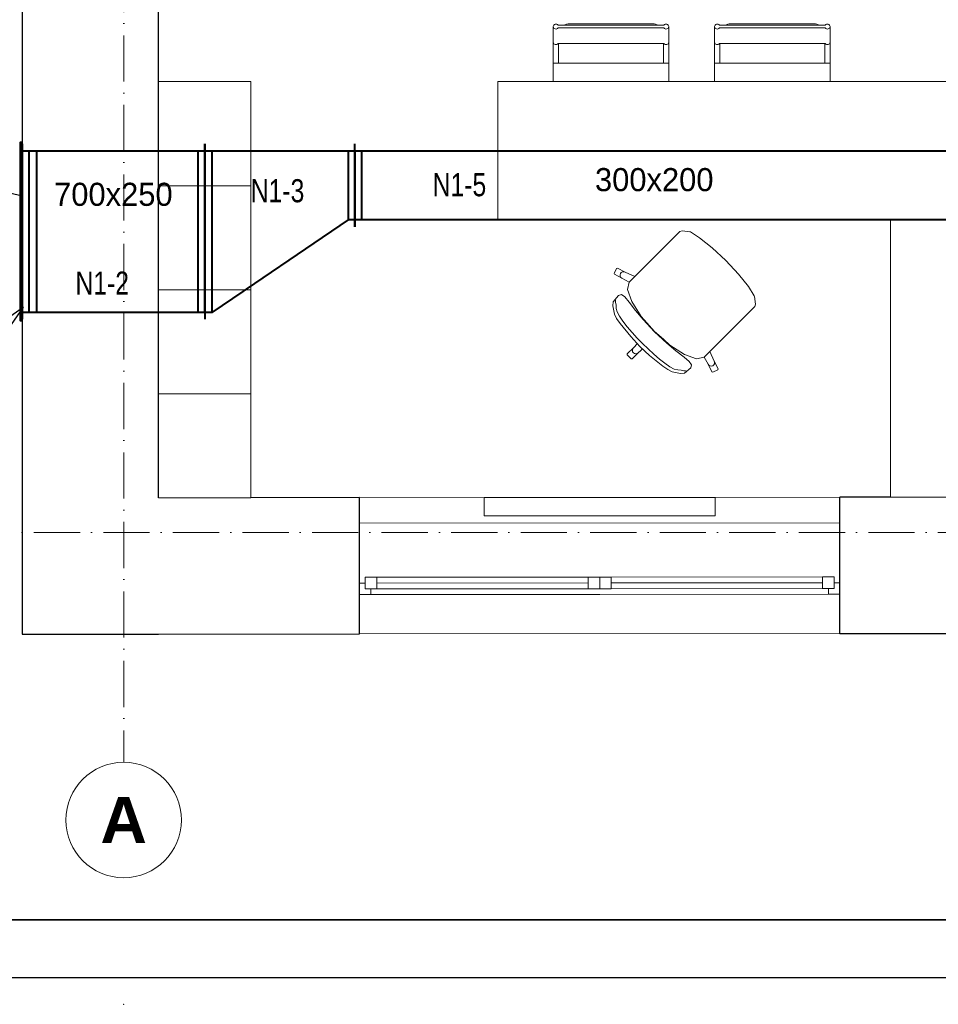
# Model space of a CAD drawing. Header units: millimetres. Extents: x 1700 to 4670, y 990 to 3874.
# Tile 2 of 110: x 2025 to 2422, y 990 to 1416. Entities that reach past the tile are written whole.
import ezdxf
from ezdxf.enums import TextEntityAlignment as Align

# ---------------------------------------------------------------- set-up
doc = ezdxf.new("R2010")
doc.units = ezdxf.units.MM
for name, pattern in [('CENTER', [0.55, 0.37, -0.06, 0.06, -0.06]), ('Kropki i Kreski', [300, 200, -50, 0, -50]), ('Przerywana gęsta', [180, 120, -60]), ('Wipeout_Contour', [1000, 0, -1000])]:
    doc.linetypes.add(name, pattern=pattern)
doc.layers.get('0').update_dxf_attribs({"lineweight": 0})
for name, color, linetype, lineweight in [('CP_FRAME', 7, 'Continuous', 35), ('Nowe_320-W Umeblowanie_Nr_pióra__15', 7, 'Continuous', 15), ('Nowe_320-W Umeblowanie_Nr_pióra__4', 252, 'Continuous', 13), ('Nowe_410-K Osie_Nr_pióra__18', 9, 'Continuous', 13), ('Nowe_420-K Ściany_Nr_pióra__27', 7, 'Continuous', 25), ('Nowe_Okna Archicada_Nr_pióra__23', 7, 'Continuous', 15), ('Nowe_Okna Archicada_Nr_pióra__27', 7, 'Continuous', 25), ('Nowe_Okna Archicada_Nr_pióra__3', 7, 'Continuous', 13), ('WEN_N1-_ZLICZAC', 170, 'Continuous', 40)]:
    doc.layers.add(name, color=color, linetype=linetype, lineweight=lineweight)
for name, color, linetype in [('CP_LINENORM', 253, 'Continuous'), ('Nowe_210-A Pomieszczenia', 7, 'Continuous'), ('Nowe_320-W Umeblowanie', 252, 'Continuous'), ('Nowe_420-K Ściany', 7, 'Continuous'), ('Nowe_Okna Archicada', 7, 'Continuous'), ('opisy mt', 7, 'Continuous'), ('WEN_N1-_ATRYBUT', 7, 'Continuous'), ('WEN_N1-_OSIE', 2, 'CENTER')]:
    doc.layers.add(name, color=color, linetype=linetype)
doc.styles.add('STYL_AUTOMATYCZNY_2', font='arialbd.ttf')
doc.styles.add('STYL_WENTYLE', font='txt', dxfattribs={"width": 0.8})

# ---------------------------------------------------------------- blocks, each defined once
blk = doc.blocks.new('CSQ_250X700_11')
blk.add_lwpolyline([(0, 385), (0, -385), (8, -385), (8, 385)], close=True)
blk.add_lwpolyline([(0, -350), (-62, -350), (-62, 350), (0, 350)])
for p in [(0, 0), (70, 0)]:
    blk.add_point(p)
at = {"layer": 'WEN_N1-_ATRYBUT', "style": 'STYL_WENTYLE', "width": 0.8, "flags": 8}
blk.add_attdef('WENTYLE', text='', height=100, dxfattribs=at).set_placement((35, 70), align=Align.BOTTOM_LEFT)
blk = doc.blocks.new('QD-250X700CNN1-_791-10903191_14')
for p, q in [((0, -380), (0, 380)), ((30, -350), (30, 350)), ((761.1, -350), (761.1, 350)), ((791.1, -380), (791.1, 380))]:
    blk.add_line(p, q)
blk.add_lwpolyline([(0, 350), (791.1, 350), (791.1, -350), (0, -350)], close=True)
for p in [(0, 0), (791.1, 0)]:
    blk.add_point(p)
at = {"layer": 'WEN_N1-_ATRYBUT', "style": 'STYL_WENTYLE', "width": 0.8, "flags": 8}
blk.add_attdef('WENTYLE', text='', height=100, dxfattribs=at).set_placement((395.6, 0), align=Align.BOTTOM_LEFT)
at = {"layer": 'WEN_N1-_OSIE', "style": 'STYL_WENTYLE', "width": 0.8, "flags": 8}
blk.add_attdef('FI_KANALU', text='', height=40, dxfattribs=at).set_placement((395.6, 0), align=Align.MIDDLE_CENTER)
blk = doc.blocks.new('QD-200X300CNN1-_5560-9054006_14')
for p, q in [((0, -180), (0, 180)), ((30, -150), (30, 150))]:
    blk.add_line(p, q)
blk.add_lwpolyline([(0, 150), (5560.9, 150), (5560.9, -150), (0, -150)], close=True)
blk.add_point((0, 0))
at = {"layer": 'WEN_N1-_ATRYBUT', "style": 'STYL_WENTYLE', "width": 0.8, "flags": 8}
blk.add_attdef('WENTYLE', text='', height=100, dxfattribs=at).set_placement((2780.5, 0), align=Align.BOTTOM_LEFT)
at = {"layer": 'WEN_N1-_OSIE', "style": 'STYL_WENTYLE', "width": 0.8, "flags": 8}
blk.add_attdef('FI_KANALU', text='', height=40, dxfattribs=at).set_placement((2780.5, 0), align=Align.MIDDLE_CENTER)
blk = doc.blocks.new('QPR2V25723473365CNN1-_11')
for p, q in [((0, 350), (0, 380)), ((30, 350), (30, -350)), ((620, 350), (620, 50)), ((650, 350), (650, 380)), ((650, 50), (650, 20)), ((0, -350), (0, -380))]:
    blk.add_line(p, q)
blk.add_lwpolyline([(0, 350), (30, 350), (620, 350), (650, 350), (650, 50), (620, 50), (30, -350), (0, -350)], close=True)
for p in [(650, 200), (0, 0)]:
    blk.add_point(p)
at = {"layer": 'WEN_N1-_ATRYBUT', "style": 'STYL_WENTYLE', "width": 0.8, "flags": 8}
blk.add_attdef('WENTYLE', text='', height=100, dxfattribs=at).set_placement((325, 650), align=Align.BOTTOM_LEFT)
blk = doc.blocks.new('A2_POZIOM')
at = {"linetype": 'Continuous'}
blk.add_lwpolyline([(-569, 0), (0, 0), (0, 410), (-569, 410)], close=True, dxfattribs=at)
at = {"layer": 'CP_LINENORM', "linetype": 'Continuous'}
blk.add_lwpolyline([(-589, -5), (5, -5), (5, 415), (-589, 415)], close=True, dxfattribs=at)

msp = doc.modelspace()

# ---------------------------------------------------------------- linework, layer by layer
at = {"layer": 'Nowe_210-A Pomieszczenia', "color": 252, "linetype": 'Continuous', "lineweight": 0, "flags": 128}
msp.add_lwpolyline([(2451.79, 1209.17), (2451.79, 1659.17), (2084.79, 1658.91), (2084.79, 1658.91), (2084.79, 1208.91)], close=True, dxfattribs=at)
at = {"layer": 'Nowe_410-K Osie_Nr_pióra__18', "color": 9, "linetype": 'Continuous', "lineweight": 13}
msp.add_circle((2069.79, 1069.35), 25, dxfattribs=at)
at = {"layer": 'Nowe_410-K Osie_Nr_pióra__18', "color": 9, "linetype": 'Kropki i Kreski', "lineweight": 13, "ltscale": 0.1}
msp.add_point((2069.79, 989.55), dxfattribs=at)
msp.add_point((2069.79, 989.55), dxfattribs=at)
at = {"layer": 'opisy mt', "color": 7}
msp.add_line((1943.23, 1358.89), (2025.84, 1339.72), dxfattribs=at)
at = {"layer": 'WEN_N1-_ATRYBUT'}
msp.add_lwpolyline([(2020.12, 1285.05), (2021.25, 1283.92), (2026.48, 1291.42), (2018.99, 1286.18), (2020.12, 1285.05), (1985.82, 1250.76), (1953.82, 1250.76)], dxfattribs=at)

# ---------------------------------------------------------------- block references
at = {"layer": 'WEN_N1-_ZLICZAC'}
ref = msp.add_blockref('CSQ_250X700_11', (2025.79, 1324.22), dxfattribs=dict(at, xscale=0.1, yscale=0.1, zscale=0.1, rotation=180))
ref.add_attrib('WENTYLE', 'N1-1', dxfattribs={"layer": 'WEN_N1-_ATRYBUT', "height": 10, "style": 'STYL_WENTYLE', "width": 0.8, "flags": 8}).set_placement((1955.82, 1250.76), align=Align.BOTTOM_LEFT)

# ---------------------------------------------------------------- texts
at = {"layer": 'Nowe_410-K Osie_Nr_pióra__18', "color": 9, "lineweight": 13, "style": 'STYL_AUTOMATYCZNY_2'}
msp.add_attdef('A', text='A', height=20, dxfattribs=at).set_placement((2069.79, 1079.35), align=Align.TOP_CENTER)

# ---------------------------------------------------------------- next in the draw order: wipeouts: each hides what was drawn before it
at = {"color": 252, "linetype": 'Wipeout_Contour', "lineweight": 0, "ltscale": 116733.995289}
msp.add_wipeout([(2305.74, 1367.54), (2305.74, 1397.15), (2303.46, 1397.15), (2258.01, 1397.15), (2255.74, 1397.15), (2255.74, 1367.54), (2258.01, 1367.54), (2303.46, 1367.54)], dxfattribs=at).dxf.layer = 'Nowe_320-W Umeblowanie'
at = {"color": 252, "linetype": 'Wipeout_Contour', "lineweight": 0, "ltscale": 117826.611766}
msp.add_wipeout([(2375.55, 1367.54), (2375.55, 1397.15), (2373.27, 1397.15), (2327.82, 1397.15), (2325.55, 1397.15), (2325.55, 1367.54), (2327.82, 1367.54), (2373.27, 1367.54)], dxfattribs=at).dxf.layer = 'Nowe_320-W Umeblowanie'
at = {"color": 252, "linetype": 'Wipeout_Contour', "lineweight": 0, "ltscale": 454541.434777}
msp.add_wipeout([(2338.21, 1287.06), (2340.76, 1289.61), (2342.95, 1291.81), (2343.24, 1292.74), (2342.84, 1296.13), (2342.75, 1296.34), (2340.26, 1300.35), (2335.9, 1305.71), (2335.84, 1305.8), (2330.35, 1311.63), (2288.63, 1269.91), (2289.49, 1269.06), (2289.91, 1269.06), (2292.52, 1271.66), (2296.17, 1275.06), (2298.54, 1272.7), (2300.65, 1274.82), (2303.39, 1277.55), (2306.2, 1275.07), (2312.59, 1270.94), (2317.78, 1269.11), (2320.98, 1269.85), (2322.71, 1266.75), (2324.41, 1263.44), (2324.81, 1263.31), (2326.95, 1264.39), (2327.08, 1264.79), (2325.38, 1268.1), (2323.42, 1272.28)], dxfattribs=at).dxf.layer = 'Nowe_320-W Umeblowanie'
at = {"color": 252, "linetype": 'Wipeout_Contour', "lineweight": 0, "ltscale": 65354.293331}
msp.add_wipeout([(2325.76, 1201.08), (2325.76, 1209.08), (2225.76, 1209.08), (2225.76, 1201.08)], dxfattribs=at).dxf.layer = 'Nowe_320-W Umeblowanie'
at = {"color": 252, "linetype": 'Wipeout_Contour', "lineweight": 0, "ltscale": 49514.989049}
msp.add_wipeout([(2084.79, 1208.91), (2025.79, 1149.87), (2084.79, 1149.91)], dxfattribs=at).dxf.layer = 'Nowe_420-K Ściany'
at = {"color": 252, "linetype": 'Wipeout_Contour', "lineweight": 0, "ltscale": 67615.918541}
msp.add_wipeout([(2379.79, 1209.12), (2379.83, 1150.12), (2491.83, 1150.2), (2491.79, 1209.2)], dxfattribs=at).dxf.layer = 'Nowe_420-K Ściany'

# ---------------------------------------------------------------- next in the draw order: linework, layer by layer
at = {"layer": 'Nowe_320-W Umeblowanie_Nr_pióra__15', "color": 252, "linetype": 'Przerywana gęsta', "lineweight": 15}
for p, q in [((2225.76, 1201.08), (2225.76, 1209.08)), ((2225.76, 1209.08), (2325.76, 1209.08)), ((2325.76, 1209.08), (2325.76, 1201.08)), ((2325.76, 1201.08), (2225.76, 1201.08))]:
    msp.add_line(p, q, dxfattribs=at)
at = {"layer": 'Nowe_320-W Umeblowanie_Nr_pióra__4', "color": 252, "linetype": 'Continuous', "lineweight": 13}
for p, q in [((2335.84, 1305.8), (2335.9, 1305.71)), ((2335.9, 1305.71), (2340.26, 1300.35)), ((2340.26, 1300.35), (2342.75, 1296.34)), ((2342.75, 1296.34), (2342.84, 1296.13)), ((2342.84, 1296.13), (2343.24, 1292.74)), ((2343.24, 1292.74), (2342.95, 1291.81)), ((2340.76, 1289.61), (2338.21, 1287.06)), ((2342.95, 1291.81), (2340.76, 1289.61)), ((2323.07, 1266.29), (2322.71, 1266.75)), ((2324.41, 1263.44), (2322.71, 1266.75)), ((2325.19, 1266.44), (2324.73, 1266.08)), ((2325.48, 1266.95), (2325.19, 1266.44)), ((2325.54, 1267.54), (2325.48, 1266.95)), ((2323.59, 1266), (2323.07, 1266.29)), ((2324.17, 1265.93), (2323.59, 1266)), ((2324.73, 1266.08), (2324.17, 1265.93)), ((2324.81, 1263.31), (2324.41, 1263.44)), ((2326.95, 1264.39), (2324.81, 1263.31)), ((2327.08, 1264.79), (2326.95, 1264.39))]:
    msp.add_line(p, q, dxfattribs=at)
at = {"layer": 'Nowe_320-W Umeblowanie_Nr_pióra__4', "color": 252, "linetype": 'Continuous', "lineweight": 13, "flags": 128}
for points in [[(2305.74, 1367.54), (2305.74, 1397.15), (2303.46, 1397.15), (2258.01, 1397.15), (2255.74, 1397.15), (2255.74, 1367.54), (2258.01, 1367.54), (2303.46, 1367.54)], [(2375.55, 1367.54), (2375.55, 1397.15), (2373.27, 1397.15), (2327.82, 1397.15), (2325.55, 1397.15), (2325.55, 1367.54), (2327.82, 1367.54), (2373.27, 1367.54)]]:
    msp.add_lwpolyline(points, close=True, dxfattribs=at)
at = {"layer": 'Nowe_420-K Ściany_Nr_pióra__27', "color": 252, "linetype": 'Continuous', "lineweight": 25, "flags": 128}
msp.add_lwpolyline([(2451.79, 1209.17), (2379.79, 1209.12)], dxfattribs=at)

# ---------------------------------------------------------------- next in the draw order: wipeouts: each hides what was drawn before it
at = {"color": 252, "linetype": 'Wipeout_Contour', "lineweight": 0, "ltscale": 447113.153577}
msp.add_wipeout([(2305.78, 1319.49), (2291, 1304.7), (2286.82, 1306.66), (2283.51, 1308.36), (2283.11, 1308.23), (2282.03, 1306.09), (2282.16, 1305.69), (2285.47, 1303.99), (2288.57, 1302.26), (2287.83, 1299.06), (2289.66, 1293.87), (2293.8, 1287.48), (2296.27, 1284.67), (2293.54, 1281.93), (2291.42, 1279.82), (2293.78, 1277.45), (2290.39, 1273.8), (2287.78, 1271.19), (2287.78, 1270.77), (2288.63, 1269.91), (2330.35, 1311.63), (2324.52, 1317.12), (2324.44, 1317.18), (2319.07, 1321.54), (2315.06, 1324.03), (2314.85, 1324.12), (2311.46, 1324.52), (2310.53, 1324.23), (2308.34, 1322.04)], dxfattribs=at).dxf.layer = 'Nowe_320-W Umeblowanie'
at = {"color": 252, "linetype": 'Wipeout_Contour', "lineweight": 0, "ltscale": 48915.065234}
msp.add_wipeout([(2084.79, 1208.91), (2025.79, 1208.87), (2025.79, 1149.87)], dxfattribs=at).dxf.layer = 'Nowe_420-K Ściany'

# ---------------------------------------------------------------- next in the draw order: linework, layer by layer
at = {"layer": 'Nowe_320-W Umeblowanie_Nr_pióra__4', "color": 252, "linetype": 'Continuous', "lineweight": 13}
for p, q in [((2308.34, 1322.04), (2305.78, 1319.49)), ((2310.53, 1324.23), (2308.34, 1322.04)), ((2311.46, 1324.52), (2310.53, 1324.23)), ((2314.85, 1324.12), (2311.46, 1324.52)), ((2315.06, 1324.03), (2314.85, 1324.12)), ((2319.07, 1321.54), (2315.06, 1324.03)), ((2305.78, 1319.49), (2291, 1304.7)), ((2324.44, 1317.18), (2319.07, 1321.54)), ((2324.52, 1317.12), (2324.44, 1317.18)), ((2330.35, 1311.63), (2324.52, 1317.12)), ((2330.35, 1311.63), (2335.84, 1305.8)), ((2283.11, 1308.23), (2282.03, 1306.09)), ((2282.03, 1306.09), (2282.16, 1305.69)), ((2282.16, 1305.69), (2285.47, 1303.99)), ((2283.51, 1308.36), (2283.11, 1308.23)), ((2286.82, 1306.66), (2283.51, 1308.36)), ((2284.8, 1306.01), (2284.65, 1305.45)), ((2284.65, 1305.45), (2284.72, 1304.87)), ((2284.72, 1304.87), (2285.01, 1304.35)), ((2285.17, 1306.47), (2284.8, 1306.01)), ((2285.68, 1306.76), (2285.17, 1306.47)), ((2286.26, 1306.82), (2285.68, 1306.76)), ((2286.82, 1306.66), (2286.26, 1306.82)), ((2291, 1304.7), (2286.82, 1306.66)), ((2285.01, 1304.35), (2285.47, 1303.99)), ((2285.47, 1303.99), (2288.57, 1302.26)), ((2288.57, 1302.26), (2287.83, 1299.06)), ((2288.58, 1302.28), (2288.57, 1302.26)), ((2288.58, 1302.28), (2291, 1304.7)), ((2287.83, 1299.06), (2289.66, 1293.87)), ((2289.66, 1293.87), (2293.8, 1287.48)), ((2296.27, 1284.67), (2293.54, 1281.93)), ((2293.8, 1287.48), (2296.27, 1284.67)), ((2296.27, 1284.67), (2299.61, 1280.88)), ((2338.21, 1287.06), (2323.42, 1272.28)), ((2293.54, 1281.93), (2291.42, 1279.82)), ((2291.42, 1279.82), (2293.78, 1277.45)), ((2303.39, 1277.55), (2299.61, 1280.88)), ((2293.78, 1277.45), (2290.39, 1273.8)), ((2296.17, 1275.06), (2292.52, 1271.66)), ((2293.78, 1277.45), (2294.98, 1276.26)), ((2296.17, 1275.06), (2294.98, 1276.26)), ((2298.54, 1272.7), (2296.17, 1275.06)), ((2303.39, 1277.55), (2300.65, 1274.82)), ((2306.2, 1275.07), (2303.39, 1277.55)), ((2312.59, 1270.94), (2306.2, 1275.07)), ((2290.39, 1273.8), (2287.78, 1271.19)), ((2287.78, 1271.19), (2287.78, 1270.77)), ((2287.78, 1270.77), (2288.63, 1269.91)), ((2292.52, 1271.66), (2289.91, 1269.06)), ((2290.06, 1273.31), (2289.95, 1272.74)), ((2289.95, 1272.74), (2290.07, 1272.16)), ((2290.39, 1273.8), (2290.06, 1273.31)), ((2290.07, 1272.16), (2290.4, 1271.67)), ((2290.88, 1271.35), (2290.4, 1271.67)), ((2291.46, 1271.23), (2290.88, 1271.35)), ((2292.03, 1271.34), (2291.46, 1271.23)), ((2292.52, 1271.66), (2292.03, 1271.34)), ((2300.65, 1274.82), (2298.54, 1272.7)), ((2317.78, 1269.11), (2312.59, 1270.94)), ((2321, 1269.85), (2323.42, 1272.28)), ((2323.42, 1272.28), (2325.38, 1268.1)), ((2289.49, 1269.06), (2288.63, 1269.91)), ((2289.91, 1269.06), (2289.49, 1269.06)), ((2320.98, 1269.85), (2317.78, 1269.11)), ((2321, 1269.85), (2320.98, 1269.85)), ((2322.71, 1266.75), (2320.98, 1269.85)), ((2325.38, 1268.1), (2325.54, 1267.54)), ((2325.38, 1268.1), (2327.08, 1264.79))]:
    msp.add_line(p, q, dxfattribs=at)
at = {"layer": 'Nowe_410-K Osie_Nr_pióra__18', "color": 9, "linetype": 'Kropki i Kreski', "lineweight": 13, "ltscale": 0.1}
msp.add_line((2069.79, 3004.46), (2069.79, 1094.35), dxfattribs=at)
at = {"layer": 'Nowe_420-K Ściany', "color": 252, "linetype": 'Wipeout_Contour', "lineweight": 0, "ltscale": 58362.161969}
for p, q in [((2025.79, 1512.91), (2025.79, 1208.87)), ((2084.79, 1208.91), (2084.79, 1512.91)), ((2025.79, 1208.87), (2084.79, 1208.91))]:
    msp.add_line(p, q, dxfattribs=at)
at = {"layer": 'Nowe_420-K Ściany_Nr_pióra__27', "color": 252, "linetype": 'Continuous', "lineweight": 25, "flags": 128}
for points in [[(2025.79, 1512.91), (2025.79, 1149.87)], [(2084.79, 1208.91), (2084.79, 1512.91)], [(2025.79, 1149.87), (2084.79, 1149.91)]]:
    msp.add_lwpolyline(points, dxfattribs=at)

# ---------------------------------------------------------------- next in the draw order: wipeouts: each hides what was drawn before it
at = {"color": 252, "linetype": 'Wipeout_Contour', "lineweight": 0, "ltscale": 129044.83408}
msp.add_wipeout([(2255.74, 1406.22), (2255.74, 1397.15), (2258.01, 1397.15), (2258.01, 1405.68), (2257.86, 1405.68), (2257.86, 1405.68), (2257.08, 1405.16), (2256.17, 1405.39)], dxfattribs=at).dxf.layer = 'Nowe_320-W Umeblowanie'
at = {"color": 252, "linetype": 'Wipeout_Contour', "lineweight": 0, "ltscale": 130192.29715}
msp.add_wipeout([(2325.55, 1406.22), (2325.55, 1397.15), (2327.82, 1397.15), (2327.82, 1405.68), (2327.67, 1405.68), (2327.67, 1405.68), (2326.89, 1405.16), (2325.98, 1405.39)], dxfattribs=at).dxf.layer = 'Nowe_320-W Umeblowanie'
at = {"color": 252, "linetype": 'Wipeout_Contour', "lineweight": 0, "ltscale": 132455.671093}
msp.add_wipeout([(2258.01, 1367.54), (2255.74, 1367.54), (2255.74, 1365.27), (2255.74, 1365.27), (2256.07, 1364.47), (2256.87, 1364.14), (2257.68, 1364.47), (2258.01, 1365.27), (2258.01, 1365.27)], dxfattribs=at).dxf.layer = 'Nowe_320-W Umeblowanie'
at = {"color": 252, "linetype": 'Wipeout_Contour', "lineweight": 0, "ltscale": 133188.995243}
msp.add_wipeout([(2305.74, 1367.54), (2303.46, 1367.54), (2303.46, 1365.27), (2303.46, 1365.27), (2303.8, 1364.47), (2304.6, 1364.14), (2305.4, 1364.47), (2305.74, 1365.27), (2305.74, 1365.27)], dxfattribs=at).dxf.layer = 'Nowe_320-W Umeblowanie'
at = {"color": 252, "linetype": 'Wipeout_Contour', "lineweight": 0, "ltscale": 133573.678365}
msp.add_wipeout([(2327.82, 1367.54), (2325.55, 1367.54), (2325.55, 1365.27), (2325.55, 1365.27), (2325.88, 1364.47), (2326.68, 1364.14), (2327.49, 1364.47), (2327.82, 1365.27), (2327.82, 1365.27)], dxfattribs=at).dxf.layer = 'Nowe_320-W Umeblowanie'
at = {"color": 252, "linetype": 'Wipeout_Contour', "lineweight": 0, "ltscale": 134501.698581}
msp.add_wipeout([(2375.55, 1367.54), (2373.27, 1367.54), (2373.27, 1365.27), (2373.27, 1365.27), (2373.61, 1364.47), (2374.41, 1364.14), (2375.21, 1364.47), (2375.55, 1365.27), (2375.55, 1365.27)], dxfattribs=at).dxf.layer = 'Nowe_320-W Umeblowanie'

# ---------------------------------------------------------------- next in the draw order: linework, layer by layer
at = {"layer": 'Nowe_320-W Umeblowanie_Nr_pióra__4', "color": 252, "linetype": 'Continuous', "lineweight": 13, "flags": 128}
for points in [[(2255.74, 1406.22), (2255.74, 1397.15), (2258.01, 1397.15), (2258.01, 1405.68), (2257.86, 1405.68, -0.726065)], [(2325.55, 1406.22), (2325.55, 1397.15), (2327.82, 1397.15), (2327.82, 1405.68), (2327.67, 1405.68, -0.726065)], [(2258.01, 1367.54), (2255.74, 1367.54), (2255.74, 1365.27, 1), (2258.01, 1365.27)], [(2305.74, 1367.54), (2303.46, 1367.54), (2303.46, 1365.27, 1), (2305.74, 1365.27)], [(2327.82, 1367.54), (2325.55, 1367.54), (2325.55, 1365.27, 1), (2327.82, 1365.27)], [(2375.55, 1367.54), (2373.27, 1367.54), (2373.27, 1365.27, 1), (2375.55, 1365.27)]]:
    msp.add_lwpolyline(points, format="xyb", close=True, dxfattribs=at)

# ---------------------------------------------------------------- next in the draw order: wipeouts: each hides what was drawn before it
at = {"color": 252, "linetype": 'Wipeout_Contour', "lineweight": 0, "ltscale": 220557.299579}
msp.add_wipeout([(2297.43, 1270.58), (2303.1, 1265.9), (2305.27, 1264.41), (2307.2, 1263.51), (2310.81, 1262.73), (2312.49, 1262.92), (2315.27, 1265.24), (2315.61, 1266.53), (2314.61, 1267.96), (2312.38, 1269.83), (2308.77, 1272.62), (2304.84, 1275.89), (2299.56, 1280.84), (2293.21, 1274.49)], dxfattribs=at).dxf.layer = 'Nowe_320-W Umeblowanie'
at = {"color": 252, "linetype": 'Wipeout_Contour', "lineweight": 0, "ltscale": 65742.313293}
msp.add_wipeout([(2084.79, 1149.91), (2171.83, 1149.97), (2171.79, 1208.97), (2084.79, 1208.91)], dxfattribs=at).dxf.layer = 'Nowe_420-K Ściany'

# ---------------------------------------------------------------- next in the draw order: linework, layer by layer
at = {"layer": 'Nowe_320-W Umeblowanie_Nr_pióra__4', "color": 252, "linetype": 'Continuous', "lineweight": 13}
for p, q in [((2304.84, 1275.89), (2308.77, 1272.62)), ((2299.2, 1271.13), (2301.67, 1269.01)), ((2308.77, 1272.62), (2312.38, 1269.83)), ((2303.1, 1265.9), (2297.43, 1270.58)), ((2301.67, 1269.01), (2304.05, 1267.15)), ((2304.05, 1267.15), (2306.24, 1265.67)), ((2312.38, 1269.83), (2314.61, 1267.96)), ((2314.61, 1267.96), (2315.61, 1266.53)), ((2315.61, 1266.53), (2315.27, 1265.24)), ((2305.27, 1264.41), (2303.1, 1265.9)), ((2307.2, 1263.51), (2305.27, 1264.41)), ((2306.24, 1265.67), (2308.12, 1264.67)), ((2310.81, 1262.73), (2307.2, 1263.51)), ((2308.12, 1264.67), (2309.59, 1264.28)), ((2309.59, 1264.28), (2311.13, 1264.17)), ((2312.49, 1262.92), (2310.81, 1262.73)), ((2311.13, 1264.17), (2312.21, 1263.96)), ((2312.21, 1263.96), (2313.01, 1263.89)), ((2315.27, 1265.24), (2312.49, 1262.92)), ((2313.01, 1263.89), (2313.46, 1263.81))]:
    msp.add_line(p, q, dxfattribs=at)
at = {"layer": 'Nowe_420-K Ściany_Nr_pióra__27', "color": 252, "linetype": 'Continuous', "lineweight": 25, "flags": 128}
msp.add_lwpolyline([(2171.79, 1208.97), (2084.79, 1208.91)], dxfattribs=at)

# ---------------------------------------------------------------- next in the draw order: wipeouts: each hides what was drawn before it
at = {"color": 252, "linetype": 'Wipeout_Contour', "lineweight": 0, "ltscale": 343875.225161}
msp.add_wipeout([(2257.86, 1412.46), (2257.86, 1412.46), (2257.08, 1411.94), (2256.17, 1412.17), (2255.74, 1413), (2255.74, 1413), (2255.74, 1406.22), (2255.74, 1406.22), (2256.17, 1405.39), (2257.08, 1405.16), (2257.86, 1405.68), (2257.86, 1405.68), (2303.62, 1405.68), (2303.62, 1405.68), (2304.39, 1405.16), (2305.3, 1405.39), (2305.74, 1406.22), (2305.74, 1406.22), (2305.74, 1413), (2305.74, 1413), (2305.3, 1412.17), (2304.39, 1411.94), (2303.62, 1412.46), (2303.62, 1412.46)], dxfattribs=at).dxf.layer = 'Nowe_320-W Umeblowanie'
at = {"color": 252, "linetype": 'Wipeout_Contour', "lineweight": 0, "ltscale": 347212.455755}
msp.add_wipeout([(2327.67, 1412.46), (2327.67, 1412.46), (2326.89, 1411.94), (2325.98, 1412.17), (2325.55, 1413), (2325.55, 1413), (2325.55, 1406.22), (2325.55, 1406.22), (2325.98, 1405.39), (2326.89, 1405.16), (2327.67, 1405.68), (2327.67, 1405.68), (2373.43, 1405.68), (2373.43, 1405.68), (2374.2, 1405.16), (2375.11, 1405.39), (2375.55, 1406.22), (2375.55, 1406.22), (2375.55, 1413), (2375.55, 1413), (2375.11, 1412.17), (2374.2, 1411.94), (2373.43, 1412.46), (2373.43, 1412.46)], dxfattribs=at).dxf.layer = 'Nowe_320-W Umeblowanie'
at = {"color": 252, "linetype": 'Wipeout_Contour', "lineweight": 0, "ltscale": 217371.919504}
msp.add_wipeout([(2289.3, 1278.71), (2293.21, 1274.49), (2299.56, 1280.84), (2294.61, 1286.11), (2291.34, 1290.05), (2288.55, 1293.66), (2286.69, 1295.89), (2285.25, 1296.89), (2283.96, 1296.55), (2281.64, 1293.76), (2281.45, 1292.09), (2282.23, 1288.47), (2283.13, 1286.55), (2284.62, 1284.38)], dxfattribs=at).dxf.layer = 'Nowe_320-W Umeblowanie'
at = {"color": 252, "linetype": 'Wipeout_Contour', "lineweight": 0, "ltscale": 67291.309191}
msp.add_wipeout([(2379.83, 1150.12), (2379.82, 1167.12), (2171.82, 1166.97), (2171.83, 1149.97)], dxfattribs=at).dxf.layer = 'Nowe_420-K Ściany'

# ---------------------------------------------------------------- next in the draw order: linework, layer by layer
at = {"layer": 'Nowe_320-W Umeblowanie_Nr_pióra__4', "color": 252, "linetype": 'Continuous', "lineweight": 13}
for p, q in [((2283.96, 1296.55), (2281.64, 1293.76)), ((2285.25, 1296.89), (2283.96, 1296.55)), ((2286.69, 1295.89), (2285.25, 1296.89)), ((2281.64, 1293.76), (2281.45, 1292.09)), ((2281.45, 1292.09), (2282.23, 1288.47)), ((2282.61, 1294.29), (2282.53, 1294.74)), ((2282.69, 1293.49), (2282.61, 1294.29)), ((2282.89, 1292.41), (2282.69, 1293.49)), ((2283, 1290.87), (2282.89, 1292.41)), ((2288.55, 1293.66), (2286.69, 1295.89)), ((2291.34, 1290.05), (2288.55, 1293.66)), ((2282.23, 1288.47), (2283.13, 1286.55)), ((2283.39, 1289.4), (2283, 1290.87)), ((2284.39, 1287.51), (2283.39, 1289.4)), ((2294.61, 1286.11), (2291.34, 1290.05)), ((2283.13, 1286.55), (2284.62, 1284.38)), ((2285.88, 1285.33), (2284.39, 1287.51)), ((2284.62, 1284.38), (2289.3, 1278.71)), ((2287.73, 1282.95), (2285.88, 1285.33)), ((2299.56, 1280.84), (2294.61, 1286.11)), ((2289.85, 1280.47), (2287.73, 1282.95)), ((2292.11, 1278.01), (2289.85, 1280.47)), ((2299.56, 1280.84), (2304.84, 1275.89)), ((2289.3, 1278.71), (2293.21, 1274.49)), ((2294.39, 1275.67), (2292.11, 1278.01)), ((2294.39, 1275.67), (2296.73, 1273.38)), ((2297.43, 1270.58), (2293.21, 1274.49)), ((2296.73, 1273.38), (2299.2, 1271.13))]:
    msp.add_line(p, q, dxfattribs=at)
at = {"layer": 'Nowe_320-W Umeblowanie_Nr_pióra__4', "color": 252, "linetype": 'Continuous', "lineweight": 13, "flags": 128}
for points in [[(2257.86, 1412.46, -0.726065), (2255.74, 1413), (2255.74, 1406.22, 0.726065), (2257.86, 1405.68), (2303.62, 1405.68, 0.726065), (2305.74, 1406.22), (2305.74, 1413, -0.726065), (2303.62, 1412.46)], [(2327.67, 1412.46, -0.726065), (2325.55, 1413), (2325.55, 1406.22, 0.726065), (2327.67, 1405.68), (2373.43, 1405.68, 0.726065), (2375.55, 1406.22), (2375.55, 1413, -0.726065), (2373.43, 1412.46)]]:
    msp.add_lwpolyline(points, format="xyb", close=True, dxfattribs=at)
at = {"layer": 'Nowe_420-K Ściany_Nr_pióra__27', "color": 252, "linetype": 'Continuous', "lineweight": 25, "flags": 128}
for points in [[(2084.79, 1149.91), (2171.83, 1149.97)], [(2379.83, 1150.12), (2491.83, 1150.2)]]:
    msp.add_lwpolyline(points, dxfattribs=at)
at = {"layer": 'Nowe_Okna Archicada_Nr_pióra__3', "color": 252, "linetype": 'Continuous', "lineweight": 13}
msp.add_line((2171.83, 1149.97), (2379.83, 1150.12), dxfattribs=at)

# ---------------------------------------------------------------- next in the draw order: wipeouts: each hides what was drawn before it
at = {"color": 252, "linetype": 'Wipeout_Contour', "lineweight": 0, "ltscale": 62696.545179}
msp.add_wipeout([(2124.79, 1208.91), (2124.79, 1299.02), (2084.79, 1299.02), (2084.79, 1208.91)], dxfattribs=at).dxf.layer = 'Nowe_320-W Umeblowanie'
at = {"color": 252, "linetype": 'Wipeout_Contour', "lineweight": 0, "ltscale": 99723.235147}
msp.add_wipeout([(2379.82, 1167.12), (2379.81, 1172.12), (2379.79, 1198.12), (2171.79, 1197.97), (2171.81, 1171.97), (2171.82, 1166.97)], dxfattribs=at).dxf.layer = 'Nowe_420-K Ściany'

# ---------------------------------------------------------------- next in the draw order: linework, layer by layer
at = {"layer": 'Nowe_320-W Umeblowanie_Nr_pióra__4', "color": 252, "linetype": 'Continuous', "lineweight": 13}
msp.add_line((2124.79, 1253.97), (2084.79, 1253.97), dxfattribs=at)
at = {"layer": 'Nowe_320-W Umeblowanie_Nr_pióra__4', "color": 252, "linetype": 'Continuous', "lineweight": 13, "flags": 128}
msp.add_lwpolyline([(2124.79, 1208.91), (2124.79, 1299.02), (2084.79, 1299.02), (2084.79, 1208.91)], close=True, dxfattribs=at)
at = {"layer": 'Nowe_410-K Osie_Nr_pióra__18', "color": 9, "linetype": 'Kropki i Kreski', "lineweight": 13, "ltscale": 0.1}
msp.add_line((1910.53, 1193.94), (2656.19, 1193.94), dxfattribs=at)
at = {"layer": 'Nowe_420-K Ściany_Nr_pióra__27', "color": 252, "linetype": 'Continuous', "lineweight": 25}
for p, q in [((2171.81, 1171.97), (2171.79, 1208.97)), ((2379.81, 1172.12), (2379.79, 1209.12)), ((2171.82, 1166.97), (2171.81, 1171.97)), ((2379.82, 1167.12), (2379.81, 1172.12)), ((2171.83, 1149.97), (2171.82, 1166.97)), ((2379.83, 1150.12), (2379.82, 1167.12))]:
    msp.add_line(p, q, dxfattribs=at)
at = {"layer": 'Nowe_Okna Archicada_Nr_pióra__3', "color": 252, "linetype": 'Continuous', "lineweight": 13}
msp.add_line((2171.79, 1197.97), (2379.79, 1198.12), dxfattribs=at)

# ---------------------------------------------------------------- next in the draw order: wipeouts: each hides what was drawn before it
at = {"color": 252, "linetype": 'Wipeout_Contour', "lineweight": 0, "ltscale": 114248.031414}
msp.add_wipeout([(2260.14, 1413.54), (2301.33, 1413.54), (2301.33, 1413.54), (2298.67, 1414.14), (2298.67, 1414.14), (2262.8, 1414.14), (2262.8, 1414.14)], dxfattribs=at).dxf.layer = 'Nowe_320-W Umeblowanie'
at = {"color": 252, "linetype": 'Wipeout_Contour', "lineweight": 0, "ltscale": 115364.175036}
msp.add_wipeout([(2329.95, 1413.54), (2371.14, 1413.54), (2371.14, 1413.54), (2368.48, 1414.14), (2368.48, 1414.14), (2332.61, 1414.14), (2332.61, 1414.14)], dxfattribs=at).dxf.layer = 'Nowe_320-W Umeblowanie'
at = {"color": 252, "linetype": 'Wipeout_Contour', "lineweight": 0, "ltscale": 129796.303779}
msp.add_wipeout([(2305.74, 1406.22), (2305.74, 1406.22), (2305.3, 1405.39), (2304.39, 1405.16), (2303.62, 1405.68), (2303.62, 1405.68), (2303.46, 1405.68), (2303.46, 1397.15), (2305.74, 1397.15)], dxfattribs=at).dxf.layer = 'Nowe_320-W Umeblowanie'
at = {"color": 252, "linetype": 'Wipeout_Contour', "lineweight": 0, "ltscale": 131142.823482}
msp.add_wipeout([(2375.55, 1406.22), (2375.55, 1406.22), (2375.11, 1405.39), (2374.2, 1405.16), (2373.43, 1405.68), (2373.43, 1405.68), (2373.27, 1405.68), (2373.27, 1397.15), (2375.55, 1397.15)], dxfattribs=at).dxf.layer = 'Nowe_320-W Umeblowanie'

# ---------------------------------------------------------------- next in the draw order: linework, layer by layer
at = {"layer": 'Nowe_320-W Umeblowanie_Nr_pióra__4', "color": 252, "linetype": 'Continuous', "lineweight": 13, "flags": 128}
for points in [[(2260.14, 1413.54), (2301.33, 1413.54, 0.111387), (2298.67, 1414.14), (2262.8, 1414.14, 0.111387)], [(2329.95, 1413.54), (2371.14, 1413.54, 0.111387), (2368.48, 1414.14), (2332.61, 1414.14, 0.111387)], [(2305.74, 1406.22, -0.726065), (2303.62, 1405.68), (2303.46, 1405.68), (2303.46, 1397.15), (2305.74, 1397.15)], [(2375.55, 1406.22, -0.726065), (2373.43, 1405.68), (2373.27, 1405.68), (2373.27, 1397.15), (2375.55, 1397.15)]]:
    msp.add_lwpolyline(points, format="xyb", close=True, dxfattribs=at)

# ---------------------------------------------------------------- next in the draw order: wipeouts: each hides what was drawn before it
at = {"color": 252, "linetype": 'Wipeout_Contour', "lineweight": 0, "ltscale": 59096.850743}
msp.add_wipeout([(2124.79, 1299.02), (2124.79, 1389.14), (2084.79, 1389.14), (2084.79, 1299.02)], dxfattribs=at).dxf.layer = 'Nowe_320-W Umeblowanie'
at = {"color": 252, "linetype": 'Wipeout_Contour', "lineweight": 0, "ltscale": 99380.414083}
msp.add_wipeout([(2171.81, 1171.97), (2171.82, 1166.97), (2176.82, 1166.98), (2176.81, 1169.48), (2174.31, 1169.47), (2174.31, 1171.97)], dxfattribs=at).dxf.layer = 'Nowe_Okna Archicada'
at = {"color": 252, "linetype": 'Wipeout_Contour', "lineweight": 0, "ltscale": 101172.17002}
msp.add_wipeout([(2379.82, 1167.12), (2379.81, 1172.12), (2377.31, 1172.12), (2377.31, 1169.62), (2374.81, 1169.62), (2374.82, 1167.12)], dxfattribs=at).dxf.layer = 'Nowe_Okna Archicada'

# ---------------------------------------------------------------- next in the draw order: linework, layer by layer
at = {"layer": 'Nowe_320-W Umeblowanie_Nr_pióra__4', "color": 252, "linetype": 'Continuous', "lineweight": 13}
msp.add_line((2124.79, 1344.08), (2084.79, 1344.08), dxfattribs=at)
at = {"layer": 'Nowe_320-W Umeblowanie_Nr_pióra__4', "color": 252, "linetype": 'Continuous', "lineweight": 13, "flags": 128}
msp.add_lwpolyline([(2124.79, 1299.02), (2124.79, 1389.14), (2084.79, 1389.14), (2084.79, 1299.02)], close=True, dxfattribs=at)
at = {"layer": 'Nowe_Okna Archicada_Nr_pióra__27', "color": 252, "linetype": 'Continuous', "lineweight": 25}
for p, q in [((2171.81, 1171.97), (2171.79, 1208.97)), ((2379.81, 1172.12), (2379.79, 1209.12)), ((2171.82, 1166.97), (2171.81, 1171.97)), ((2171.82, 1166.97), (2171.81, 1171.97)), ((2379.82, 1167.12), (2379.81, 1172.12)), ((2379.82, 1167.12), (2379.81, 1172.12)), ((2171.83, 1149.97), (2171.82, 1166.97)), ((2379.83, 1150.12), (2379.82, 1167.12))]:
    msp.add_line(p, q, dxfattribs=at)

# ---------------------------------------------------------------- next in the draw order: block references
at = {"layer": 'WEN_N1-_ZLICZAC'}
ref = msp.add_blockref('QD-250X700CNN1-_791-10903191_14', (2104.9, 1324.22), dxfattribs=dict(at, xscale=0.1, yscale=0.1, zscale=0.1, rotation=180.0000000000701))
ref.add_attrib('WENTYLE', 'N1-2', dxfattribs={"layer": 'WEN_N1-_ATRYBUT', "height": 10, "style": 'STYL_WENTYLE', "width": 0.8, "flags": 8}).set_placement((2048.91, 1293.89), align=Align.BOTTOM_LEFT)
ref = msp.add_blockref('QPR2V25723473365CNN1-_11', (2104.9, 1324.22), dxfattribs=dict(at, xscale=0.1, yscale=0.1, zscale=0.1, rotation=359.9999999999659))
ref.add_attrib('WENTYLE', 'N1-3', dxfattribs={"layer": 'WEN_N1-_ATRYBUT', "height": 10, "style": 'STYL_WENTYLE', "width": 0.8, "flags": 8}).set_placement((2124.79, 1333.9), align=Align.BOTTOM_LEFT)

# ---------------------------------------------------------------- next in the draw order: texts
at = {"layer": 'opisy mt', "linetype": 'Continuous', "lineweight": 18, "insert": (2039.67, 1345.34), "char_height": 10, "width": 136.5578, "attachment_point": 1}
msp.add_mtext('700x250', dxfattribs=at)

# ---------------------------------------------------------------- next in the draw order: wipeouts: each hides what was drawn before it
at = {"color": 252, "linetype": 'Wipeout_Contour', "lineweight": 0, "ltscale": 314377.990676}
msp.add_wipeout([(2257.86, 1413.54), (2257.86, 1413.54), (2257.08, 1414.06), (2256.17, 1413.83), (2255.74, 1413), (2255.74, 1413), (2255.74, 1413), (2256.17, 1412.17), (2257.08, 1411.94), (2257.86, 1412.46), (2257.86, 1412.46), (2303.62, 1412.46), (2303.62, 1412.46), (2304.39, 1411.94), (2305.3, 1412.17), (2305.74, 1413), (2305.74, 1413), (2305.74, 1413), (2305.3, 1413.83), (2304.39, 1414.06), (2303.62, 1413.54), (2303.62, 1413.54)], dxfattribs=at).dxf.layer = 'Nowe_320-W Umeblowanie'
at = {"color": 252, "linetype": 'Wipeout_Contour', "lineweight": 0, "ltscale": 317445.20837}
msp.add_wipeout([(2327.67, 1413.54), (2327.67, 1413.54), (2326.89, 1414.06), (2325.98, 1413.83), (2325.55, 1413), (2325.55, 1413), (2325.55, 1413), (2325.98, 1412.17), (2326.89, 1411.94), (2327.67, 1412.46), (2327.67, 1412.46), (2373.43, 1412.46), (2373.43, 1412.46), (2374.2, 1411.94), (2375.11, 1412.17), (2375.55, 1413), (2375.55, 1413), (2375.55, 1413), (2375.11, 1413.83), (2374.2, 1414.06), (2373.43, 1413.54), (2373.43, 1413.54)], dxfattribs=at).dxf.layer = 'Nowe_320-W Umeblowanie'
at = {"color": 252, "linetype": 'Wipeout_Contour', "lineweight": 0, "ltscale": 132933.286961}
msp.add_wipeout([(2270.81, 1174.54), (2179.31, 1174.48), (2179.31, 1169.48), (2176.81, 1169.48), (2176.82, 1166.98), (2275.82, 1167.05), (2275.81, 1169.55), (2270.81, 1169.54)], dxfattribs=at).dxf.layer = 'Nowe_Okna Archicada'

# ---------------------------------------------------------------- next in the draw order: linework, layer by layer
at = {"layer": 'Nowe_320-W Umeblowanie_Nr_pióra__4', "color": 252, "linetype": 'Continuous', "lineweight": 13, "flags": 128}
for points in [[(2257.86, 1413.54, 0.726065), (2255.74, 1413, 0.726065), (2257.86, 1412.46), (2303.62, 1412.46, 0.726065), (2305.74, 1413, 0.726065), (2303.62, 1413.54)], [(2327.67, 1413.54, 0.726065), (2325.55, 1413, 0.726065), (2327.67, 1412.46), (2373.43, 1412.46, 0.726065), (2375.55, 1413, 0.726065), (2373.43, 1413.54)]]:
    msp.add_lwpolyline(points, format="xyb", close=True, dxfattribs=at)
at = {"layer": 'Nowe_Okna Archicada_Nr_pióra__23', "color": 252, "linetype": 'Continuous', "lineweight": 15}
msp.add_line((2176.82, 1166.98), (2171.82, 1166.97), dxfattribs=at)

# ---------------------------------------------------------------- next in the draw order: wipeouts: each hides what was drawn before it
at = {"color": 252, "linetype": 'Wipeout_Contour', "lineweight": 0, "ltscale": 92939.795052}
msp.add_wipeout([(2451.7, 1389.14), (2231.7, 1389.14), (2231.7, 1329.14), (2401.7, 1329.14), (2401.7, 1209.17), (2451.7, 1209.17)], dxfattribs=at).dxf.layer = 'Nowe_320-W Umeblowanie'
at = {"color": 252, "linetype": 'Wipeout_Contour', "lineweight": 0, "ltscale": 66162.822718}
msp.add_wipeout([(2174.31, 1174.47), (2174.31, 1169.47), (2179.31, 1169.48), (2179.31, 1174.48)], dxfattribs=at).dxf.layer = 'Nowe_Okna Archicada'
at = {"color": 252, "linetype": 'Wipeout_Contour', "lineweight": 0, "ltscale": 66616.56672}
msp.add_wipeout([(2275.81, 1169.55), (2275.81, 1174.55), (2270.81, 1174.54), (2270.81, 1169.54)], dxfattribs=at).dxf.layer = 'Nowe_Okna Archicada'

# ---------------------------------------------------------------- next in the draw order: linework, layer by layer
at = {"layer": 'Nowe_320-W Umeblowanie_Nr_pióra__4', "color": 252, "linetype": 'Continuous', "lineweight": 13, "flags": 128}
msp.add_lwpolyline([(2451.7, 1389.14), (2231.7, 1389.14), (2231.7, 1329.14), (2401.7, 1329.14), (2401.7, 1209.17), (2451.7, 1209.17)], close=True, dxfattribs=at)
at = {"layer": 'Nowe_Okna Archicada_Nr_pióra__23', "color": 252, "linetype": 'Continuous', "lineweight": 15}
for p, q in [((2174.31, 1169.47), (2174.31, 1174.47)), ((2171.81, 1171.97), (2174.31, 1171.97)), ((2174.31, 1171.97), (2174.31, 1169.47)), ((2174.31, 1169.47), (2176.81, 1169.48)), ((2176.81, 1169.48), (2176.82, 1166.98))]:
    msp.add_line(p, q, dxfattribs=at)

# ---------------------------------------------------------------- next in the draw order: block references
at = {"layer": 'WEN_N1-_ZLICZAC'}
ref = msp.add_blockref('QD-200X300CNN1-_5560-9054006_14', (2169.9, 1344.22), dxfattribs=dict(at, xscale=0.1, yscale=0.1, zscale=0.1))
ref.add_attrib('WENTYLE', 'N1-5', dxfattribs={"layer": 'WEN_N1-_ATRYBUT', "height": 10, "style": 'STYL_WENTYLE', "width": 0.8, "flags": 8}).set_placement((2203.52, 1336.5), align=Align.BOTTOM_LEFT)

# ---------------------------------------------------------------- next in the draw order: texts
at = {"layer": 'opisy mt', "linetype": 'Continuous', "lineweight": 18, "insert": (2273.77, 1351.7), "char_height": 10, "width": 136.5578, "attachment_point": 1}
msp.add_mtext('300x200', dxfattribs=at)

# ---------------------------------------------------------------- next in the draw order: wipeouts: each hides what was drawn before it
at = {"color": 252, "linetype": 'Wipeout_Contour', "lineweight": 0, "ltscale": 66386.833808}
msp.add_wipeout([(2270.81, 1169.54), (2270.81, 1174.54), (2179.31, 1174.48), (2179.31, 1169.48)], dxfattribs=at).dxf.layer = 'Nowe_Okna Archicada'
at = {"color": 252, "linetype": 'Wipeout_Contour', "lineweight": 0, "ltscale": 134113.715467}
msp.add_wipeout([(2372.31, 1174.61), (2280.81, 1174.55), (2280.81, 1169.55), (2275.81, 1169.55), (2275.82, 1167.05), (2374.82, 1167.12), (2374.81, 1169.62), (2372.31, 1169.61)], dxfattribs=at).dxf.layer = 'Nowe_Okna Archicada'

# ---------------------------------------------------------------- next in the draw order: linework, layer by layer
at = {"layer": 'Nowe_Okna Archicada_Nr_pióra__23', "color": 252, "linetype": 'Continuous', "lineweight": 15}
for p, q in [((2174.31, 1174.47), (2179.31, 1174.48)), ((2179.31, 1174.48), (2270.81, 1174.54)), ((2179.31, 1174.48), (2179.31, 1169.48)), ((2270.81, 1169.54), (2270.81, 1174.54)), ((2179.31, 1169.48), (2174.31, 1169.47)), ((2179.31, 1171.98), (2270.81, 1172.04)), ((2270.81, 1169.54), (2179.31, 1169.48)), ((2379.82, 1167.12), (2374.82, 1167.12))]:
    msp.add_line(p, q, dxfattribs=at)
at = {"layer": 'Nowe_Okna Archicada_Nr_pióra__3', "color": 252, "linetype": 'Continuous', "lineweight": 13}
for p, q in [((2179.31, 1174.48), (2270.81, 1174.54)), ((2275.82, 1167.05), (2176.82, 1166.98)), ((2374.82, 1167.12), (2275.82, 1167.05))]:
    msp.add_line(p, q, dxfattribs=at)

# ---------------------------------------------------------------- next in the draw order: wipeouts: each hides what was drawn before it
at = {"color": 252, "linetype": 'Wipeout_Contour', "lineweight": 0, "ltscale": 66646.084746}
msp.add_wipeout([(2275.81, 1174.55), (2275.81, 1169.55), (2280.81, 1169.55), (2280.81, 1174.55)], dxfattribs=at).dxf.layer = 'Nowe_Okna Archicada'
at = {"color": 252, "linetype": 'Wipeout_Contour', "lineweight": 0, "ltscale": 67329.72346}
msp.add_wipeout([(2377.31, 1169.62), (2377.31, 1174.62), (2372.31, 1174.61), (2372.31, 1169.61)], dxfattribs=at).dxf.layer = 'Nowe_Okna Archicada'

# ---------------------------------------------------------------- next in the draw order: linework, layer by layer
at = {"layer": 'Nowe_Okna Archicada_Nr_pióra__23', "color": 252, "linetype": 'Continuous', "lineweight": 15}
for p, q in [((2270.81, 1174.54), (2275.81, 1174.55)), ((2275.81, 1174.55), (2275.81, 1169.55)), ((2275.81, 1169.55), (2275.81, 1174.55)), ((2377.31, 1174.62), (2377.31, 1169.62)), ((2275.81, 1169.55), (2270.81, 1169.54)), ((2374.82, 1167.12), (2374.81, 1169.62)), ((2374.81, 1169.62), (2377.31, 1169.62)), ((2377.31, 1169.62), (2377.31, 1172.12)), ((2377.31, 1172.12), (2379.81, 1172.12))]:
    msp.add_line(p, q, dxfattribs=at)

# ---------------------------------------------------------------- next in the draw order: wipeouts: each hides what was drawn before it
at = {"color": 252, "linetype": 'Wipeout_Contour', "lineweight": 0, "ltscale": 66985.122195}
msp.add_wipeout([(2372.31, 1169.61), (2372.31, 1174.61), (2280.81, 1174.55), (2280.81, 1169.55)], dxfattribs=at).dxf.layer = 'Nowe_Okna Archicada'

# ---------------------------------------------------------------- next in the draw order: linework, layer by layer
at = {"layer": 'Nowe_Okna Archicada_Nr_pióra__23', "color": 252, "linetype": 'Continuous', "lineweight": 15}
for p, q in [((2275.81, 1174.55), (2280.81, 1174.55)), ((2280.81, 1174.55), (2372.31, 1174.61)), ((2280.81, 1174.55), (2280.81, 1169.55)), ((2372.31, 1174.61), (2377.31, 1174.62)), ((2372.31, 1169.61), (2372.31, 1174.61)), ((2280.81, 1169.55), (2275.81, 1169.55)), ((2280.81, 1172.05), (2372.31, 1172.11)), ((2372.31, 1169.61), (2280.81, 1169.55)), ((2377.31, 1169.62), (2372.31, 1169.61))]:
    msp.add_line(p, q, dxfattribs=at)
at = {"layer": 'Nowe_Okna Archicada_Nr_pióra__3', "color": 252, "linetype": 'Continuous', "lineweight": 13}
msp.add_line((2280.81, 1174.55), (2372.31, 1174.61), dxfattribs=at)

# ---------------------------------------------------------------- next in the draw order: block references
at = {"layer": 'CP_FRAME', "xscale": 5, "yscale": 5}
msp.add_blockref('A2_POZIOM', (4644.85, 1026.13), dxfattribs=at)

doc.saveas('drawing.dxf')
